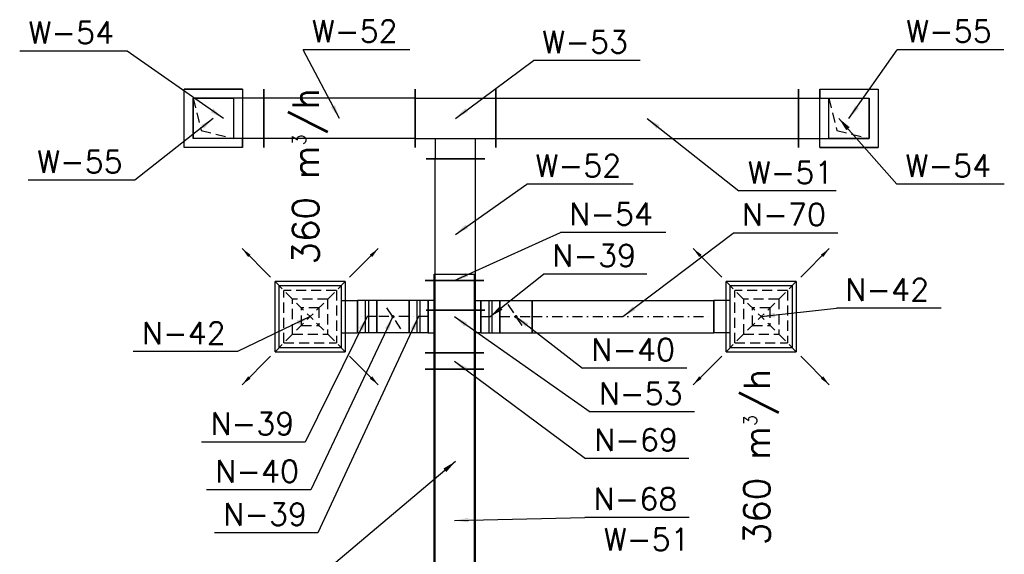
# Model space of a CAD drawing. Extents: x 109611 to 371611, y -232083 to 185490.
# Tile 12 of 24: x 306965 to 311845, y 14018 to 16667. Entities that reach past the tile are written whole.
import ezdxf

# ---------------------------------------------------------------- set-up
doc = ezdxf.new("R2010")
doc.units = 0
doc.header["$LTSCALE"] = 99.9
doc.header["$MEASUREMENT"] = 0
doc.linetypes.add('DASHDOT', pattern=[1, 0.5, -0.25, 0, -0.25])
doc.linetypes.add('DASHED', pattern=[0.75, 0.5, -0.25])
for name, color, linetype in [('FLUID-N', 7, 'Continuous'), ('FLUID-N-110-NUM', 7, 'Continuous'), ('FLUID-N-130-ARRGR', 7, 'Continuous'), ('FLUID-N-SYM', 7, 'Continuous'), ('FLUID-W', 7, 'Continuous'), ('FLUID-W-110-NUM', 7, 'Continuous')]:
    doc.layers.add(name, color=color, linetype=linetype)
doc.styles.add('FDBES', font='simplex.shx')
doc.dimstyles.new('FDBES', dxfattribs={"dimscale": 50, "dimtxt": 4, "dimasz": 2.5, "dimexe": 0.8, "dimexo": 2, "dimgap": 1, "dimtad": 1, "dimdsep": 46, "dimtxsty": 'FDBES', "dimcen": 2.5, "dimclrd": 4, "dimclre": 5, "dimadec": 0, "dimazin": 0, "dimtfac": 1, "dimtmove": 0, "dimatfit": 3, "dimfxl": 0, "dimarcsym": 0})

# ---------------------------------------------------------------- blocks, each defined once
blk = doc.blocks.new('*U91')
at = {"color": 14, "linetype": 'Continuous', "lineweight": -2}
for p, q in [((-375, -145), (-375, 145)), ((375, 145), (375, -145))]:
    blk.add_line(p, q, dxfattribs=at)
at = {"color": 0, "linetype": 'ByBlock', "lineweight": -2}
for p, q in [((-375, 100), (375, 100)), ((-375, -100), (375, -100))]:
    blk.add_line(p, q, dxfattribs=at)
blk = doc.blocks.new('*U259')
at = {"color": 14, "linetype": 'Continuous', "lineweight": -2}
for p, q in [((-750, -145), (-750, 145)), ((750, 145), (750, -145))]:
    blk.add_line(p, q, dxfattribs=at)
at = {"color": 0, "linetype": 'ByBlock', "lineweight": -2}
for p, q in [((-750, 100), (750, 100)), ((-750, -100), (750, -100))]:
    blk.add_line(p, q, dxfattribs=at)
blk = doc.blocks.new('*U260')
at = {"color": 14, "linetype": 'Continuous', "lineweight": -2}
for p, q in [((-180, -145), (-180, 145)), ((-80, 130), (80, 130)), ((180, 145), (180, -145)), ((80, -130), (-80, -130))]:
    blk.add_line(p, q, dxfattribs=at)
at = {"color": 0, "linetype": 'ByBlock', "lineweight": -2}
for p, q in [((-180, 100), (180, 100)), ((-80, 130), (-80, 100)), ((80, 100), (80, 130)), ((-180, -100), (180, -100)), ((-80, -130), (-80, -100)), ((80, -100), (80, -130))]:
    blk.add_line(p, q, dxfattribs=at)
blk = doc.blocks.new('*U261')
at = {"color": 14, "linetype": 'Continuous', "lineweight": -2}
for p, q in [((-80, -80), (-80, 80)), ((80, 80), (80, -80))]:
    blk.add_line(p, q, dxfattribs=at)
at = {"color": 0, "linetype": 'ByBlock', "lineweight": -2}
for p, q in [((-80, 80), (80, 80)), ((-80, -80), (80, -80))]:
    blk.add_line(p, q, dxfattribs=at)
at = {"color": 30, "linetype": 'DASHED'}
blk.add_line((-40, 60), (40, -60), dxfattribs=at)
at = {"color": 30, "linetype": 'Continuous'}
blk.add_lwpolyline([(-4, 0, 8, 8, 1), (4, 0, 8, 8, 1)], format="xyseb", close=True, dxfattribs=at)
at = {"layer": 'FLUID-N-SYM', "color": 2, "linetype": 'DASHDOT'}
blk.add_line((-80, 0), (80, 0), dxfattribs=at)
blk = doc.blocks.new('*U262')
at = {"color": 14, "linetype": 'Continuous', "lineweight": -2}
for p, q in [((-47.5, -80), (-47.5, 80)), ((47.5, 80), (47.5, -80))]:
    blk.add_line(p, q, dxfattribs=at)
at = {"color": 0, "linetype": 'ByBlock', "lineweight": -2}
for p, q in [((-47.5, 80), (47.5, 80)), ((-47.5, -80), (47.5, -80))]:
    blk.add_line(p, q, dxfattribs=at)
at = {"color": 30, "linetype": 'Continuous'}
for p, q in [((-7.5, 80), (-7.5, -80)), ((7.5, 80), (7.5, -80))]:
    blk.add_line(p, q, dxfattribs=at)
at = {"layer": 'FLUID-N-SYM', "color": 2, "linetype": 'DASHDOT'}
blk.add_line((-47.5, 0), (47.5, 0), dxfattribs=at)
blk = doc.blocks.new('*U263')
at = {"color": 14, "linetype": 'Continuous', "lineweight": -2}
for p, q in [((-80, -80), (-80, 80)), ((80, 80), (80, -80))]:
    blk.add_line(p, q, dxfattribs=at)
at = {"color": 0, "linetype": 'ByBlock', "lineweight": -2}
for p, q in [((-80, 80), (80, 80)), ((-80, -80), (80, -80))]:
    blk.add_line(p, q, dxfattribs=at)
at = {"color": 30, "linetype": 'DASHED'}
blk.add_line((-40, 60), (40, -60), dxfattribs=at)
at = {"color": 30, "linetype": 'Continuous'}
blk.add_lwpolyline([(-4, 0, 8, 8, 1), (4, 0, 8, 8, 1)], format="xyseb", close=True, dxfattribs=at)
at = {"layer": 'FLUID-N-SYM', "color": 2, "linetype": 'DASHDOT'}
blk.add_line((-80, 0), (80, 0), dxfattribs=at)
blk = doc.blocks.new('*U264')
at = {"color": 14, "linetype": 'Continuous', "lineweight": -2}
for p, q in [((-47.5, -80), (-47.5, 80)), ((47.5, 80), (47.5, -80))]:
    blk.add_line(p, q, dxfattribs=at)
at = {"color": 0, "linetype": 'ByBlock', "lineweight": -2}
for p, q in [((-47.5, 80), (47.5, 80)), ((-47.5, -80), (47.5, -80))]:
    blk.add_line(p, q, dxfattribs=at)
at = {"color": 30, "linetype": 'Continuous'}
for p, q in [((-7.5, 80), (-7.5, -80)), ((7.5, 80), (7.5, -80))]:
    blk.add_line(p, q, dxfattribs=at)
at = {"layer": 'FLUID-N-SYM', "color": 2, "linetype": 'DASHDOT'}
blk.add_line((-47.5, 0), (47.5, 0), dxfattribs=at)
blk = doc.blocks.new('*U265')
at = {"color": 30, "linetype": 'Continuous'}
for p, q in [((-173.5, 173.5), (173.5, 173.5)), ((-173.5, 173.5), (-173.5, -173.5)), ((173.5, -173.5), (173.5, 173.5)), ((173.5, -173.5), (-173.5, -173.5))]:
    blk.add_line(p, q, dxfattribs=at)
at = {"color": 30, "linetype": 'DASHED'}
for p, q in [((-173.5, 173.5), (0, 0)), ((173.5, 173.5), (0, 0)), ((-130.125, 130.125), (130.125, 130.125)), ((-130.125, 130.125), (-130.125, -130.125)), ((130.125, -130.125), (130.125, 130.125)), ((-86.75, 86.75), (86.75, 86.75)), ((-86.75, 86.75), (-86.75, -86.75)), ((86.75, -86.75), (86.75, 86.75)), ((-173.5, -173.5), (0, 0)), ((-43.375, 43.375), (43.375, 43.375)), ((-43.375, 43.375), (-43.375, -43.375)), ((173.5, -173.5), (0, 0)), ((43.375, -43.375), (43.375, 43.375)), ((43.375, -43.375), (-43.375, -43.375)), ((86.75, -86.75), (-86.75, -86.75)), ((130.125, -130.125), (-130.125, -130.125))]:
    blk.add_line(p, q, dxfattribs=at)
at = {"color": 0, "linetype": 'ByBlock', "lineweight": -2}
for p, q in [((-155, -155), (-155, 155)), ((155, 155), (-155, 155)), ((155, 155), (155, -155)), ((-155, -155), (155, -155)), ((-80, -155), (-80, -235)), ((80, -155), (80, -235))]:
    blk.add_line(p, q, dxfattribs=at)
at = {"color": 14, "linetype": 'Continuous', "lineweight": -2}
blk.add_line((80, -235), (-80, -235), dxfattribs=at)
blk = doc.blocks.new('*U266')
at = {"color": 14, "linetype": 'Continuous', "lineweight": -2}
for p, q in [((-47.5, -80), (-47.5, 80)), ((47.5, 80), (47.5, -80))]:
    blk.add_line(p, q, dxfattribs=at)
at = {"color": 0, "linetype": 'ByBlock', "lineweight": -2}
for p, q in [((-47.5, 80), (47.5, 80)), ((-47.5, -80), (47.5, -80))]:
    blk.add_line(p, q, dxfattribs=at)
at = {"color": 30, "linetype": 'Continuous'}
for p, q in [((-7.5, 80), (-7.5, -80)), ((7.5, 80), (7.5, -80))]:
    blk.add_line(p, q, dxfattribs=at)
at = {"layer": 'FLUID-N-SYM', "color": 2, "linetype": 'DASHDOT'}
blk.add_line((-47.5, 0), (47.5, 0), dxfattribs=at)
blk = doc.blocks.new('*U267')
at = {"color": 14, "linetype": 'Continuous', "lineweight": -2}
for p, q in [((-450, -80), (-450, 80)), ((450, 80), (450, -80))]:
    blk.add_line(p, q, dxfattribs=at)
at = {"color": 0, "linetype": 'ByBlock', "lineweight": -2}
for p, q in [((-450, 80), (450, 80)), ((-450, -80), (450, -80))]:
    blk.add_line(p, q, dxfattribs=at)
at = {"layer": 'FLUID-N-SYM', "color": 2, "linetype": 'DASHDOT'}
blk.add_line((-450, 0), (450, 0), dxfattribs=at)
blk = doc.blocks.new('*U268')
at = {"color": 30, "linetype": 'Continuous'}
for p, q in [((-173.5, 173.5), (173.5, 173.5)), ((-173.5, 173.5), (-173.5, -173.5)), ((173.5, -173.5), (173.5, 173.5)), ((173.5, -173.5), (-173.5, -173.5))]:
    blk.add_line(p, q, dxfattribs=at)
at = {"color": 30, "linetype": 'DASHED'}
for p, q in [((-173.5, 173.5), (0, 0)), ((173.5, 173.5), (0, 0)), ((-130.125, 130.125), (130.125, 130.125)), ((-130.125, 130.125), (-130.125, -130.125)), ((130.125, -130.125), (130.125, 130.125)), ((-86.75, 86.75), (86.75, 86.75)), ((-86.75, 86.75), (-86.75, -86.75)), ((86.75, -86.75), (86.75, 86.75)), ((-173.5, -173.5), (0, 0)), ((-43.375, 43.375), (43.375, 43.375)), ((-43.375, 43.375), (-43.375, -43.375)), ((173.5, -173.5), (0, 0)), ((43.375, -43.375), (43.375, 43.375)), ((43.375, -43.375), (-43.375, -43.375)), ((86.75, -86.75), (-86.75, -86.75)), ((130.125, -130.125), (-130.125, -130.125))]:
    blk.add_line(p, q, dxfattribs=at)
at = {"color": 0, "linetype": 'ByBlock', "lineweight": -2}
for p, q in [((-155, -155), (-155, 155)), ((155, 155), (-155, 155)), ((155, 155), (155, -155)), ((-155, -155), (155, -155)), ((-80, -155), (-80, -235)), ((80, -155), (80, -235))]:
    blk.add_line(p, q, dxfattribs=at)
at = {"color": 14, "linetype": 'Continuous', "lineweight": -2}
blk.add_line((80, -235), (-80, -235), dxfattribs=at)
blk = doc.blocks.new('*U269')
at = {"color": 14, "linetype": 'Continuous', "lineweight": -2}
for p, q in [((-40, -145), (-40, 145)), ((40, 145), (40, -145))]:
    blk.add_line(p, q, dxfattribs=at)
at = {"color": 0, "linetype": 'ByBlock', "lineweight": -2}
for p, q in [((-40, 100), (40, 100)), ((-40, -100), (40, -100))]:
    blk.add_line(p, q, dxfattribs=at)
blk = doc.blocks.new('*U270')
at = {"color": 14, "linetype": 'Continuous', "lineweight": -2}
blk.add_line((0, -145), (0, 145), dxfattribs=at)
at = {"color": 0, "linetype": 'ByBlock', "lineweight": -2}
for p, q in [((0, 100), (30, 100)), ((30, 100), (30, -100)), ((0, -100), (30, -100))]:
    blk.add_line(p, q, dxfattribs=at)
blk = doc.blocks.new('*U137')
at = {"color": 14, "linetype": 'Continuous', "lineweight": -2}
for p, q in [((-200, -145), (-200, 145)), ((200, 145), (200, -145)), ((145, -200), (-145, -200))]:
    blk.add_line(p, q, dxfattribs=at)
at = {"color": 0, "linetype": 'ByBlock', "lineweight": -2}
for p, q in [((-200, 100), (200, 100)), ((-200, -100), (200, -100)), ((-100, -100), (-100, -200)), ((100, -200), (100, -100))]:
    blk.add_line(p, q, dxfattribs=at)
blk = doc.blocks.new('*U138')
at = {"color": 14, "linetype": 'Continuous', "lineweight": -2}
for p, q in [((-750, -145), (-750, 145)), ((750, 145), (750, -145))]:
    blk.add_line(p, q, dxfattribs=at)
at = {"color": 0, "linetype": 'ByBlock', "lineweight": -2}
for p, q in [((-750, 100), (750, 100)), ((-750, -100), (750, -100))]:
    blk.add_line(p, q, dxfattribs=at)
blk = doc.blocks.new('*U139')
at = {"color": 30, "linetype": 'Continuous'}
for p, q in [((95, 145), (-195, 145)), ((-195, -145), (-195, 145)), ((95, 145), (95, 100)), ((95, -145), (-195, -145)), ((95, -145), (95, -100))]:
    blk.add_line(p, q, dxfattribs=at)
at = {"color": 0, "linetype": 'ByBlock', "lineweight": -2}
for p, q in [((200, 100), (-150, 100)), ((-150, 100), (-150, -100)), ((200, -100), (-150, -100))]:
    blk.add_line(p, q, dxfattribs=at)
at = {"color": 30, "linetype": 'DASHED'}
for p, q in [((50, 100), (50, -100)), ((95, 100), (95, -100))]:
    blk.add_line(p, q, dxfattribs=at)
at = {"color": 14, "linetype": 'Continuous', "lineweight": -2}
blk.add_line((200, 145), (200, -145), dxfattribs=at)
blk = doc.blocks.new('*U140')
at = {"color": 14, "linetype": 'Continuous', "lineweight": -2}
for p, q in [((-375, -145), (-375, 145)), ((375, 145), (375, -145))]:
    blk.add_line(p, q, dxfattribs=at)
at = {"color": 0, "linetype": 'ByBlock', "lineweight": -2}
for p, q in [((-375, 100), (375, 100)), ((-375, -100), (375, -100))]:
    blk.add_line(p, q, dxfattribs=at)
blk = doc.blocks.new('*U141')
at = {"color": 30, "linetype": 'Continuous'}
for p, q in [((95, 145), (-195, 145)), ((-195, -145), (-195, 145)), ((95, 145), (95, 100)), ((95, -145), (-195, -145)), ((95, -145), (95, -100))]:
    blk.add_line(p, q, dxfattribs=at)
at = {"color": 0, "linetype": 'ByBlock', "lineweight": -2}
for p, q in [((200, 100), (-150, 100)), ((-150, 100), (-150, -100)), ((200, -100), (-150, -100))]:
    blk.add_line(p, q, dxfattribs=at)
at = {"color": 30, "linetype": 'DASHED'}
for p, q in [((50, 100), (50, -100)), ((95, 100), (95, -100))]:
    blk.add_line(p, q, dxfattribs=at)
at = {"color": 14, "linetype": 'Continuous', "lineweight": -2}
blk.add_line((200, 145), (200, -145), dxfattribs=at)
blk = doc.blocks.new('*U142')
at = {"color": 30, "linetype": 'Continuous'}
for p, q in [((-145, -145), (-145, 145)), ((-145, 145), (145, 145)), ((145, 145), (145, -145)), ((145, -145), (-145, -145))]:
    blk.add_line(p, q, dxfattribs=at)
at = {"color": 0, "linetype": 'ByBlock', "lineweight": -2}
for p, q in [((-100, -100), (-100, 100)), ((-100, 100), (100, 100)), ((100, 100), (100, -100)), ((100, -100), (-100, -100))]:
    blk.add_line(p, q, dxfattribs=at)
at = {"color": 30, "linetype": 'DASHED'}
for p, q in [((60, -60), (100, 100)), ((-100, -100), (60, -60))]:
    blk.add_line(p, q, dxfattribs=at)
blk = doc.blocks.new('*U143')
at = {"color": 30, "linetype": 'Continuous'}
for p, q in [((-145, -145), (-145, 145)), ((-145, 145), (145, 145)), ((145, 145), (145, -145)), ((145, -145), (-145, -145))]:
    blk.add_line(p, q, dxfattribs=at)
at = {"color": 0, "linetype": 'ByBlock', "lineweight": -2}
for p, q in [((-100, -100), (-100, 100)), ((-100, 100), (100, 100)), ((100, 100), (100, -100)), ((100, -100), (-100, -100))]:
    blk.add_line(p, q, dxfattribs=at)
at = {"color": 30, "linetype": 'DASHED'}
for p, q in [((60, -60), (100, 100)), ((-100, -100), (60, -60))]:
    blk.add_line(p, q, dxfattribs=at)
blk = doc.blocks.new('*U144')
at = {"color": 14, "linetype": 'Continuous', "lineweight": -2}
for p, q in [((-750, -145), (-750, 145)), ((750, 145), (750, -145))]:
    blk.add_line(p, q, dxfattribs=at)
at = {"color": 0, "linetype": 'ByBlock', "lineweight": -2}
for p, q in [((-750, 100), (750, 100)), ((-750, -100), (750, -100))]:
    blk.add_line(p, q, dxfattribs=at)

msp = doc.modelspace()

# ---------------------------------------------------------------- linework, layer by layer
at = {"layer": 'FLUID-N-110-NUM', "color": 221}
for p, q in [((310167.8, 15613.1), (309645.1, 15613.1)), ((311019.1, 15610.1), (310501.6, 15610.1)), ((310073.6, 15407.1), (309561.3, 15407.1)), ((311530.9, 15237.5), (311013.4, 15237.5)), ((308045, 15022.5), (307527.4, 15022.5)), ((310271.7, 14940.5), (309754.2, 14940.5)), ((310309, 14723.4), (309791.5, 14723.4)), ((308379.3, 14573.6), (307867.1, 14573.6)), ((310280.7, 14493.6), (309768.4, 14493.6)), ((308408.2, 14338), (307890.6, 14338)), ((310283.3, 14201.1), (309765.8, 14201.1)), ((308443, 14124.8), (307930.7, 14124.8))]:
    msp.add_line(p, q, dxfattribs=at)
at = {"layer": 'FLUID-W-110-NUM', "color": 221}
for p, q in [((307498.6, 16512.1), (306965.3, 16512.1)), ((308897.9, 16518.7), (308369.9, 16518.7)), ((311841.9, 16518.7), (311313.9, 16518.7)), ((310039.4, 16465.4), (309511.4, 16465.4)), ((307536, 15871.9), (307008, 15871.9)), ((310006.1, 15851.9), (309478.1, 15851.9)), ((311010.6, 15818.6), (310529.7, 15818.6)), ((311844.5, 15851.9), (311311.3, 15851.9))]:
    msp.add_line(p, q, dxfattribs=at)

# ---------------------------------------------------------------- block references
at = {"layer": 'FLUID-N', "color": 121, "linetype": 'Continuous'}
for name, p, rotation in [('*U270', (309119.7, 15375.7), 90), ('*U260', (309119.7, 15195.7), 90), ('*U265', (308404.7, 15195.7), 90), ('*U268', (310639.7, 15195.7), 269.999999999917), ('*U266', (308687.2, 15195.7), 180.0000000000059), ('*U263', (308814.7, 15195.7), 180.0000000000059), ('*U264', (308942.2, 15195.7), 180.0000000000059), ('*U262', (309297.2, 15195.7), 359.9999999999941), ('*U261', (309424.7, 15195.7), 359.9999999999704), ('*U267', (309954.7, 15195.7), 359.9999999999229), ('*U269', (309119.7, 14975.7), 90), ('*U259', (309119.7, 14185.7), 90)]:
    msp.add_blockref(name, p, dxfattribs=dict(at, rotation=rotation))
at = {"layer": 'FLUID-W', "color": 242, "linetype": 'Continuous'}
for name, p in [('*U141', (307974.7, 16178.4)), ('*U137', (309124.7, 16178.4)), ('*U138', (310074.7, 16178.4))]:
    msp.add_blockref(name, p, dxfattribs=at)
for name, p, rotation in [('*U142', (307924.7, 16178.4), 269.999999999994), ('*U140', (308549.7, 16178.4), 180.0000000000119), ('*U139', (311024.7, 16178.4), 180.0000000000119), ('*U143', (311074.7, 16178.4), 269.999999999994), ('*U91', (309124.7, 15603.4), 89.99999999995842), ('*U144', (309124.7, 14478.4), 89.99999999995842)]:
    msp.add_blockref(name, p, dxfattribs=dict(at, rotation=rotation))

# ---------------------------------------------------------------- texts
at = {"layer": 'FLUID-N-110-NUM', "color": 151, "linetype": 'ByBlock', "style": 'FDBES'}
for s, p in [('N-54', (309689.1, 15649.8)), ('N-70', (310545.6, 15646.8)), ('N-39', (309605.3, 15443.8)), ('N-42', (311057.4, 15274.1)), ('N-42', (307571.4, 15059.1)), ('N-40', (309798.2, 14977.2)), ('N-53', (309835.5, 14760.1)), ('N-39', (307911.1, 14610.3)), ('N-69', (309812.4, 14530.3)), ('N-40', (307934.6, 14374.6)), ('N-68', (309809.8, 14237.7)), ('N-39', (307974.7, 14161.4))]:
    msp.add_text(s, height=110, dxfattribs=at).set_placement(p)
at = {"layer": 'FLUID-N-130-ARRGR', "color": 181, "char_height": 130, "attachment_point": 5, "rotation": 90, "style": 'FDBES'}
for insert in [(308404.7, 15891.1), (310639.7, 14500.2)]:
    msp.add_mtext('360 m{\\A2;\\H0.5x;3}/h\\P', dxfattribs=dict(at, insert=insert))
at = {"layer": 'FLUID-W-110-NUM', "color": 151, "linetype": 'ByBlock', "style": 'FDBES'}
for s, p in [('W-54', (307009.3, 16548.7)), ('W-52', (308413.9, 16555.4)), ('W-55', (311357.9, 16555.4)), ('W-53', (309555.4, 16502.1)), ('W-55', (307052, 15908.6)), ('W-52', (309522.1, 15888.6)), ('W-51', (310573.7, 15855.2)), ('W-54', (311355.3, 15888.6)), ('W-51', (309860.7, 14037.3))]:
    msp.add_text(s, height=110, dxfattribs=at).set_placement(p)

# ---------------------------------------------------------------- leaders
at = {"layer": 'FLUID-N-110-NUM'}
for points in [[(309119.7, 15375.7), (309645.1, 15613.1)], [(309954.7, 15195.7), (310501.6, 15610.1)], [(309297.2, 15195.7), (309561.3, 15407.1)], [(310639.7, 15195.7), (311013.4, 15237.5)], [(308404.7, 15195.7), (308045, 15022.5)], [(308687.2, 15195.7), (308379.3, 14573.6)], [(308814.7, 15195.7), (308408.2, 14338)], [(308942.2, 15195.7), (308443, 14124.8)], [(309119.7, 15195.7), (309791.5, 14723.4)], [(309424.7, 15195.7), (309754.2, 14940.5)], [(309119.7, 14975.7), (309768.4, 14493.6)], [(309119.7, 14185.7), (309765.8, 14201.1)]]:
    msp.add_leader(points, dimstyle='FDBES', override={"dimscale": 27.5, "dimclrd": 5}, dxfattribs=at)
at = {"layer": 'FLUID-N-130-ARRGR'}
for points in [[(308067.6, 15532.8), (308209, 15391.4)], [(308741.9, 15532.8), (308600.4, 15391.4)], [(310302.6, 15532.8), (310444, 15391.4)], [(310976.9, 15532.8), (310835.4, 15391.4)], [(308067.6, 14858.5), (308209, 15000)], [(308741.9, 14858.5), (308600.4, 15000)], [(310302.6, 14858.5), (310444, 15000)], [(310976.9, 14858.5), (310835.4, 15000)]]:
    msp.add_leader(points, dimstyle='FDBES', override={"dimscale": 20, "dimclrd": 5}, dxfattribs=at)
at = {"layer": 'FLUID-W-110-NUM'}
for points in [[(307974.7, 16178.4), (307498.6, 16512.1)], [(308549.7, 16178.4), (308369.9, 16518.7)], [(311074.7, 16178.4), (311313.9, 16518.7)], [(309124.7, 16178.4), (309511.4, 16465.4)], [(307924.7, 16178.4), (307536, 15871.9)], [(310074.7, 16178.4), (310529.7, 15818.6)], [(311024.7, 16178.4), (311311.3, 15851.9)], [(309124.7, 15603.4), (309478.1, 15851.9)], [(309124.7, 14478.4), (308205.4, 13703.7)]]:
    msp.add_leader(points, dimstyle='FDBES', override={"dimscale": 27.5, "dimclrd": 5}, dxfattribs=at)

doc.saveas('drawing.dxf')
